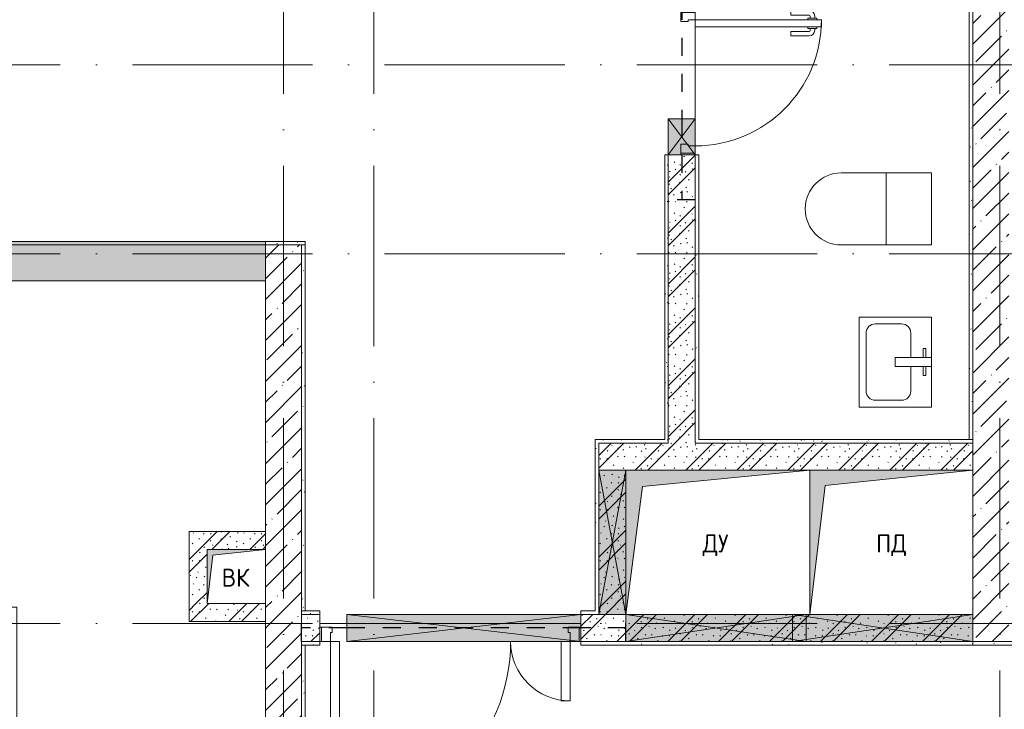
# Model space of a CAD drawing. Header units: millimetres. Extents: x 85617 to 161165, y 53267 to 102987.
# Tile 27 of 47: x 112536 to 118001, y 84254 to 88081. Entities that reach past the tile are written whole.
import ezdxf

# ---------------------------------------------------------------- set-up
doc = ezdxf.new("R2010")
doc.units = ezdxf.units.MM
doc.linetypes.add('3_ Штрих_ 1 х 1 мм', pattern=[200, 100, -100])
doc.linetypes.add('4_ Штрихпунктир_ 10 х 2 мм', pattern=[1400, 1000, -200, 0, -200])
for name, color, linetype, lineweight in [('A-____-NOTE-TEXT', 5, 'Continuous', 5), ('A-DETL-GENF-OTLN', 7, 'Continuous', 9), ('A-DOOR-____-MCUT', 7, 'Continuous', 18), ('A-DOOR-____-OTLN', 7, 'Continuous', 9), ('A-DOOR-FRAM-MCUT', 7, 'Continuous', 18), ('A-FLOR-____-OTLN', 7, 'Continuous', 9), ('A-GLAZ-____-MCUT', 7, 'Continuous', 9), ('A-GLAZ-____-OTLN', 7, 'Continuous', 9), ('A-WALL-____-MCUT', 7, 'Continuous', 9), ('A-WALL-____-PATT', 7, 'Continuous', 9), ('I-WALL-____-MCUT', 7, 'Continuous', 9), ('M-EQPM-____-OTLN', 7, 'Continuous', 9), ('P-SANR-FIXT-OTLN', 7, 'Continuous', 9), ('S-BEAM-____-OTLN', 7, 'Continuous', 9), ('S-GRID-____-OTLN', 7, 'Continuous', 9)]:
    doc.layers.add(name, color=color, linetype=linetype, lineweight=lineweight)
doc.styles.add('GOST Common', font='GOST_Common.ttf', dxfattribs={"height": 100})
pattern_1 = [(45, (0, 0), (-114.04925, 114.04925), []), (45, (114.05, 0), (-114.04925, 114.04925), [201.613, -40.323, 3.353, -36.97])]
pattern_2 = [(135, (150.28, 188.64), (-282.8427, 3e-14), [5, -395]), (135, (174.9, 237.36), (-282.8427, 3e-14), [5, -395]), (135, (211.96, 236.53), (-282.8427, 3e-14), [5, -395]), (135, (114.96, 223.96), (-282.8427, 3e-14), [5, -395]), (135, (77.54, 223.96), (-282.8427, 3e-14), [5, -395]), (135, (57.44, 184.52), (-282.8427, 3e-14), [5, -395]), (135, (66.21, 142.9), (-282.8427, 3e-14), [5, -395]), (135, (107.33, 161), (-282.8427, 3e-14), [5, -395]), (135, (99.08, 130.94), (-282.8427, 3e-14), [5, -395]), (135, (22.6, 136.46), (-282.8427, 3e-14), [5, -395]), (135, (21.16, 168.08), (-282.8427, 3e-14), [5, -395]), (135, (46.13, 96.12), (-282.8427, 3e-14), [5, -395]), (135, (3.54, 74.6), (-282.8427, 3e-14), [5, -395]), (135, (40.3, 47.56), (-282.8427, 3e-14), [5, -395]), (135, (39.77, 18.47), (-282.8427, 3e-14), [5, -395]), (135, (76.94, 37.28), (-282.8427, 3e-14), [5, -395]), (135, (114.18, 62.4), (-282.8427, 3e-14), [5, -395]), (135, (139.87, 90.2), (-282.8427, 3e-14), [5, -395]), (135, (141.44, 15.82), (-282.8427, 3e-14), [5, -395]), (135, (188.69, 26.73), (-282.8427, 3e-14), [5, -395]), (135, (176.14, 51.36), (-282.8427, 3e-14), [5, -395]), (135, (177.03, 0), (-282.8427, 3e-14), [5, -395]), (135, (276.61, 8.22), (-282.8427, 3e-14), [5, -395]), (135, (271.19, 31.72), (-282.8427, 3e-14), [5, -395]), (135, (268.29, 119.65), (-282.8427, 3e-14), [5, -395]), (135, (237.92, 101.95), (-282.8427, 3e-14), [5, -395]), (135, (237.92, 158.27), (-282.8427, 3e-14), [5, -395]), (135, (260.4, 204.35), (-282.8427, 3e-14), [5, -395]), (135, (275.54, 235.4), (-282.8427, 3e-14), [5, -395]), (135, (117.62, 268.96), (-282.8427, 3e-14), [5, -395]), (135, (203.62, 273.83), (-282.8427, 3e-14), [5, -395]), (135, (47.24, 279.3), (-282.8427, 3e-14), [5, -395]), (135, (23.2, 266.16), (-282.8427, 3e-14), [5, -395]), (135, (42.78, 232.52), (-282.8427, 3e-14), [5, -395]), (135, (177.76, 90.57), (-282.8427, 3e-14), [5, -395]), (135, (181.12, 121.8), (-282.8427, 3e-14), [5, -395]), (135, (206.73, 172.06), (-282.8427, 3e-14), [5, -395]), (135, (143.14, 136.62), (-282.8427, 3e-14), [5, -395]), (135, (211.51, 131.86), (-282.8427, 3e-14), [5, -395]), (135, (81.47, 95.1), (-282.8427, 3e-14), [5, -395]), (135, (235.13, 60.46), (-282.8427, 3e-14), [5, -395]), (135, (242.24, 4.89), (-282.8427, 3e-14), [5, -395]), (45, (0, 106.07), (-282.8427, 0), []), (45, (106.07, 0), (-282.8427, 0), []), (45, (176.78, 0), (-282.8427, 0), []), (45, (0, 176.78), (-282.8427, 0), [])]
pattern_3 = [(0, (0, 0), (203.2, 50.8), [3.353, -149.047, 3.353, -149.047, -812.8]), (0, (0, 0), (203.2, 50.8), [-304.8, 3.353, -301.447, 3.353, -149.047, -355.6]), (0, (0, 0), (203.2, 50.8), [-762, 3.353, -98.247, 3.353, -250.647]), (120, (76.2, 25.4), (-145.59409, 150.576362), [3.353, -149.047, 3.353, -149.047, -812.8]), (120, (76.2, 25.4), (-145.59409, 150.576362), [-304.8, 3.353, -301.447, 3.353, -149.047, -355.6]), (120, (76.2, 25.4), (-145.59409, 150.576362), [-762, 3.353, -98.247, 3.353, -250.647]), (240, (101.6, 127), (-57.60591, -201.376362), [3.353, -149.047, 3.353, -149.047, -812.8]), (240, (101.6, 127), (-57.60591, -201.376362), [-304.8, 3.353, -301.447, 3.353, -149.047, -355.6]), (240, (101.6, 127), (-57.60591, -201.376362), [-762, 3.353, -98.247, 3.353, -250.647])]

# ---------------------------------------------------------------- blocks, each defined once
blk = doc.blocks.new('АР_Канал вертикальный прямоугольный - ПД-6137308-ВКК_25_К3_З_ЭОМ_воронка парапетная_')
at = {"layer": 'A-DETL-GENF-OTLN', "lineweight": 5, "true_color": 0xf4f4f4}
blk.add_hatch(color=7, dxfattribs=at).paths.add_polyline_path([(-452.5, -400), (-367.25, 314.75), (452.5, 400), (-452.5, 400)])
at = {"layer": 'A-DETL-GENF-OTLN', "color": 254, "lineweight": 13, "true_color": 0xcccccc}
for p, q in [((452.5, 400), (-452.5, 400)), ((-452.5, 400), (-452.5, -400)), ((452.5, 400), (-452.5, 400)), ((-452.5, 400), (-452.5, -400)), ((-367.25, 314.75), (452.5, 400)), ((-367.25, 314.75), (452.5, 400)), ((452.5, -400), (452.5, 400)), ((-452.5, -400), (-367.25, 314.75)), ((-452.5, -400), (-367.25, 314.75)), ((-452.5, -400), (452.5, -400))]:
    blk.add_line(p, q, dxfattribs=at)
at = {"layer": 'M-EQPM-____-OTLN', "color": 254, "lineweight": 5, "true_color": 0xcccccc}
for p, q in [((-452.5, -400), (-452.5, 400)), ((-452.5, 400), (452.5, 400)), ((452.5, 400), (452.5, -400)), ((452.5, -400), (-452.5, -400))]:
    blk.add_line(p, q, dxfattribs=at)
blk = doc.blocks.new('АР_Канал вертикальный прямоугольный - ДУ-6138321-ВКК_25_К3_З_ЭОМ_воронка парапетная_')
at = {"layer": 'A-DETL-GENF-OTLN', "lineweight": 5, "true_color": 0xf4f4f4}
blk.add_hatch(color=7, dxfattribs=at).paths.add_polyline_path([(-510, -400), (-419, 309), (510, 400), (-510, 400), (-510, -336)])
at = {"layer": 'A-DETL-GENF-OTLN', "color": 254, "lineweight": 13, "true_color": 0xcccccc}
for p, q in [((510, 400), (-510, 400)), ((-510, 400), (-510, -400)), ((510, 400), (-510, 400)), ((-510, 400), (-510, -400)), ((-419, 309), (510, 400)), ((-419, 309), (510, 400)), ((510, -400), (510, 400)), ((-510, -400), (-419, 309)), ((-510, -400), (-419, 309)), ((-510, -400), (510, -400))]:
    blk.add_line(p, q, dxfattribs=at)
at = {"layer": 'M-EQPM-____-OTLN', "color": 254, "lineweight": 5, "true_color": 0xcccccc}
for p, q in [((-510, -400), (-510, 400)), ((-510, 400), (510, 400)), ((510, 400), (510, -400)), ((510, -400), (-510, -400))]:
    blk.add_line(p, q, dxfattribs=at)
blk = doc.blocks.new('АР_НОВДверь двупольная - 1450х2100h_1000_300__Тамбур шлюз_EI30-5001690-ВКК_25_К3_З_ЭОМ_воронка парапетная_')
at = {"layer": 'A-DOOR-____-MCUT', "color": 254, "lineweight": 13, "true_color": 0xcccccc}
for p, q in [((665, 1075), (615, 1075)), ((615, 1075), (615, 75)), ((665, 75), (665, 1075)), ((-665, 75), (-665, 405)), ((-665, 405), (-615, 405)), ((-615, 405), (-615, 75)), ((-615, 75), (-665, 75)), ((615, 75), (665, 75))]:
    blk.add_line(p, q, dxfattribs=at)
at = {"layer": 'A-DOOR-____-OTLN', "color": 254, "lineweight": 5, "true_color": 0xcccccc}
for p, q in [((607, 1050), (607, 1000)), ((615, 1050), (607, 1050)), ((665, 1050), (673, 1050)), ((673, 1050), (673, 1000)), ((565, 905), (565, 1007.5)), ((590, 905), (590, 1007.5)), ((607, 1037.5), (595, 1037.5)), ((607, 1012.5), (595, 1012.5)), ((607, 1000), (615, 1000)), ((673, 1000), (665, 1000)), ((673, 1037.5), (685, 1037.5)), ((673, 1012.5), (685, 1012.5)), ((690, 905), (690, 1007.5)), ((715, 905), (715, 1007.5)), ((590, 905), (565, 905)), ((690, 905), (715, 905))]:
    blk.add_line(p, q, dxfattribs=at)
for centre, radius, start, end in [((665, 75), 1000, 90, 180), ((595, 1007.5), 30, 90, 180), ((595, 1007.5), 4.99, 90, 180), ((685, 1007.5), 30, 0, 90), ((685, 1007.5), 4.99, 0, 90), ((-665, 75), 330, 0, 90)]:
    blk.add_arc(centre, radius, start, end, dxfattribs=at)
at = {"layer": 'A-DOOR-FRAM-MCUT', "color": 254, "lineweight": 13, "true_color": 0xcccccc}
for p, q in [((-715, 75), (-725, 75)), ((-715, 75), (-665, 75)), ((-715, -5), (-715, 75)), ((-665, 75), (-665, 25)), ((715, 75), (665, 75)), ((665, 75), (665, 25)), ((715, -5), (715, 75)), ((715, 75), (725, 75)), ((-665, 25), (-655, 25)), ((-655, 25), (-655, -5)), ((665, 25), (655, 25)), ((655, 25), (655, -5)), ((-715, -5), (-725, -5)), ((-655, -5), (-715, -5)), ((655, -5), (715, -5)), ((715, -5), (725, -5))]:
    blk.add_line(p, q, dxfattribs=at)
blk = doc.blocks.new('АР_Дверь однопольная - 900х2100h_800__Глухая_Межкомнатные апарт_тип_эт-V2-ВКК_25_К3_З_ЭОМ_воронка парапетная_')
at = {"layer": 'A-DOOR-____-MCUT', "color": 254, "lineweight": 13, "true_color": 0xcccccc}
for p, q in [((400, 850), (360, 850)), ((360, 850), (360, 50)), ((400, 50), (400, 850)), ((360, 50), (400, 50))]:
    blk.add_line(p, q, dxfattribs=at)
at = {"layer": 'A-DOOR-____-OTLN', "color": 254, "lineweight": 5, "true_color": 0xcccccc}
blk.add_arc((400, 50), 800, 90, 180, dxfattribs=at)
at = {"layer": 'A-DOOR-FRAM-MCUT', "color": 254, "lineweight": 13, "true_color": 0xcccccc}
for p, q in [((-440, 50), (-450, 50)), ((-400, 50), (-440, 50)), ((-440, 50), (-440, -30)), ((-400, 10), (-400, 50)), ((-390, 10), (-400, 10)), ((-390, -30), (-390, 10)), ((400, 10), (390, 10)), ((390, 10), (390, -30)), ((440, 50), (400, 50)), ((400, 50), (400, 10)), ((440, -30), (440, 50)), ((440, 50), (450, 50)), ((-440, -30), (-450, -30)), ((-440, -30), (-390, -30)), ((390, -30), (440, -30)), ((440, -30), (450, -30))]:
    blk.add_line(p, q, dxfattribs=at)
blk = doc.blocks.new('A-PLU-toilet-2-2D - L600xW600xH900-V11-ВКК_25_К3_З_ЭОМ_воронка парапетная_')
at = {"layer": 'P-SANR-FIXT-OTLN', "color": 254, "lineweight": 5, "true_color": 0xcccccc}
for p, q in [((-250, 400), (250, 400)), ((-250, 0), (-250, 400)), ((-250, 400), (250, 400)), ((-250, 0), (-250, 400)), ((0, 0), (0, 400)), ((250, 0), (-250, 0)), ((250, 0), (-250, 0))]:
    blk.add_line(p, q, dxfattribs=at)
blk.add_arc((250, 200), 200, 270, 90, dxfattribs=at)
blk.add_arc((250, 200), 200, 270, 90, dxfattribs=at)
blk = doc.blocks.new('A-PLU-Sink-2D - 400 x 500mm-V21-ВКК_25_К3_З_ЭОМ_воронка парапетная_')
at = {"layer": 'P-SANR-FIXT-OTLN', "color": 254, "lineweight": 5, "true_color": 0xcccccc}
for p, q in [((-234.3, 197.7), (265.7, 197.7)), ((-234.3, -202.3), (-234.3, 197.7)), ((265.7, 197.7), (-234.3, 197.7)), ((-234.3, 197.7), (-234.3, -202.3)), ((265.7, 197.7), (265.7, -202.3)), ((265.7, -202.3), (265.7, 197.7)), ((-145.4, 159.6), (176.8, 159.6)), ((-196.2, -37.2), (-196.2, 108.8)), ((227.6, 108.8), (227.6, -37.2)), ((-9.3, -2.3), (-9.3, -202.3)), ((40.7, -2.3), (-9.3, -2.3)), ((40.7, -202.3), (40.7, -2.3)), ((-9.3, -88), (-145.4, -88)), ((176.8, -88), (40.7, -88)), ((-59.3, -172.3), (-59.3, -157.3)), ((-59.3, -157.3), (-9.3, -157.3)), ((90.7, -157.3), (40.7, -157.3)), ((90.7, -172.3), (90.7, -157.3)), ((265.7, -202.3), (-234.3, -202.3)), ((-234.3, -202.3), (265.7, -202.3)), ((-9.3, -172.3), (-59.3, -172.3)), ((40.7, -172.3), (90.7, -172.3))]:
    blk.add_line(p, q, dxfattribs=at)
for centre, start, end in [((-145.4, 108.8), 90, 180), ((176.8, 108.8), 360, 90), ((-145.4, -37.2), 180, 270), ((176.8, -37.2), 270, 0)]:
    blk.add_arc(centre, 50.8, start, end, dxfattribs=at)
blk = doc.blocks.new('АР_Отверстие прямоугольное - ОВВ-4522637-ВКК_25_К3_З_ЭОМ_воронка парапетная_')
at = {"layer": 'A-DETL-GENF-OTLN', "lineweight": 5, "true_color": 0xf9f9f9}
blk.add_hatch(color=7, dxfattribs=at).paths.add_polyline_path([(525, -75), (525, 75), (-275, 75), (-275, -75), (461, -75)])
at = {"layer": 'A-DETL-GENF-OTLN', "color": 254, "lineweight": 5, "true_color": 0xcccccc}
for p, q in [((525, 75), (-275, -75)), ((-275, 75), (525, -75))]:
    blk.add_line(p, q, dxfattribs=at)
at = {"layer": 'A-DETL-GENF-OTLN', "color": 254, "lineweight": 13, "true_color": 0xcccccc}
for p, q in [((-275, 75), (-275, -75)), ((525, -75), (525, 75)), ((-275, -75), (525, -75))]:
    blk.add_line(p, q, dxfattribs=at)
at = {"layer": 'A-GLAZ-____-MCUT', "color": 254, "lineweight": 5, "true_color": 0xcccccc}
for p, q in [((-275, 75), (-275, -75)), ((525, 75), (525, -75))]:
    blk.add_line(p, q, dxfattribs=at)
blk = doc.blocks.new('АР_Дверь однопольная - 800х2100h_700__Глухая_Су_EI30-4886543-ВКК_25_К3_З_ЭОМ_воронка парапетная_')
at = {"layer": 'A-DOOR-____-MCUT', "color": 254, "lineweight": 13, "true_color": 0xcccccc}
for p, q in [((-350, 775), (-350, 75)), ((-310, 775), (-350, 775)), ((-310, 75), (-310, 775)), ((-350, 75), (-310, 75))]:
    blk.add_line(p, q, dxfattribs=at)
at = {"layer": 'A-DOOR-____-OTLN', "color": 254, "lineweight": 5, "true_color": 0xcccccc}
for p, q in [((-358, 737.5), (-370, 737.5)), ((-358, 712.5), (-370, 712.5)), ((-358, 750), (-358, 700)), ((-350, 750), (-358, 750)), ((-310, 750), (-302, 750)), ((-302, 750), (-302, 700)), ((-302, 737.5), (-290, 737.5)), ((-302, 712.5), (-290, 712.5)), ((-400, 605), (-400, 707.5)), ((-375, 605), (-375, 707.5)), ((-358, 700), (-350, 700)), ((-302, 700), (-310, 700)), ((-285, 605), (-285, 707.5)), ((-260, 605), (-260, 707.5)), ((-375, 605), (-400, 605)), ((-285, 605), (-260, 605))]:
    blk.add_line(p, q, dxfattribs=at)
for centre, radius, start, end in [((-350, 75), 700, 360, 90), ((-370, 707.5), 30, 90, 180), ((-370, 707.5), 4.99, 90, 180), ((-290, 707.5), 30, 360, 90), ((-290, 707.5), 4.99, 360, 90)]:
    blk.add_arc(centre, radius, start, end, dxfattribs=at)
at = {"layer": 'A-DOOR-FRAM-MCUT', "color": 254, "lineweight": 13, "true_color": 0xcccccc}
for p, q in [((-390, 75), (-400, 75)), ((-350, 75), (-390, 75)), ((-390, 75), (-390, -5)), ((-350, 35), (-350, 75)), ((390, 75), (350, 75)), ((350, 75), (350, 35)), ((390, -5), (390, 75)), ((390, 75), (400, 75)), ((-340, 35), (-350, 35)), ((-340, -5), (-340, 35)), ((350, 35), (340, 35)), ((340, 35), (340, -5)), ((-390, -5), (-400, -5)), ((-390, -5), (-340, -5)), ((340, -5), (390, -5)), ((390, -5), (400, -5))]:
    blk.add_line(p, q, dxfattribs=at)
blk = doc.blocks.new('АР_Отверстие прямоугольное - ОВВ-4520434-ВКК_25_К3_З_ЭОМ_воронка парапетная_')
at = {"layer": 'A-DETL-GENF-OTLN', "lineweight": 5, "true_color": 0xf9f9f9}
blk.add_hatch(color=7, dxfattribs=at).paths.add_polyline_path([(625, -75), (625, 75), (-375, 75), (-375, -75), (318.5, -75)])
at = {"layer": 'A-DETL-GENF-OTLN', "color": 254, "lineweight": 5, "true_color": 0xcccccc}
for p, q in [((625, 75), (-375, -75)), ((-375, 75), (625, -75))]:
    blk.add_line(p, q, dxfattribs=at)
at = {"layer": 'A-DETL-GENF-OTLN', "color": 254, "lineweight": 13, "true_color": 0xcccccc}
for p, q in [((-375, 75), (-375, -75)), ((625, -75), (625, 75)), ((-375, -75), (625, -75))]:
    blk.add_line(p, q, dxfattribs=at)
at = {"layer": 'A-GLAZ-____-MCUT', "color": 254, "lineweight": 5, "true_color": 0xcccccc}
for p, q in [((-375, 75), (-375, -75)), ((625, 75), (625, -75))]:
    blk.add_line(p, q, dxfattribs=at)
blk = doc.blocks.new('АР_Отверстие прямоугольное - ОВВ-5569873-ВКК_25_К3_З_ЭОМ_воронка парапетная_')
at = {"layer": 'A-DETL-GENF-OTLN', "lineweight": 5, "true_color": 0xf9f9f9}
blk.add_hatch(color=7, dxfattribs=at).paths.add_polyline_path([(625, -75), (625, 75), (-375, 75), (-375, -75), (-194.75, -75)])
at = {"layer": 'A-DETL-GENF-OTLN', "color": 254, "lineweight": 5, "true_color": 0xcccccc}
for p, q in [((-375, 75), (-300, 63.75)), ((625, 75), (-300, -63.75)), ((-300, 63.75), (625, -75)), ((-300, -63.75), (-375, -75))]:
    blk.add_line(p, q, dxfattribs=at)
at = {"layer": 'A-DETL-GENF-OTLN', "color": 254, "lineweight": 13, "true_color": 0xcccccc}
for p, q in [((-375, 75), (-375, -75)), ((625, -75), (625, 75)), ((-375, -75), (-300, -75)), ((-300, -75), (625, -75))]:
    blk.add_line(p, q, dxfattribs=at)
at = {"layer": 'A-GLAZ-____-MCUT', "color": 254, "lineweight": 5, "true_color": 0xcccccc}
for p, q in [((-375, 75), (-375, -75)), ((625, 75), (625, -75))]:
    blk.add_line(p, q, dxfattribs=at)
blk = doc.blocks.new('АР_Канал вертикальный прямоугольный - ВК-6742680-ВКК_25_К3_З_ЭОМ_воронка парапетная_')
at = {"layer": 'A-DETL-GENF-OTLN', "lineweight": 5, "true_color": 0xf4f4f4}
blk.add_hatch(color=7, dxfattribs=at).paths.add_polyline_path([(-162.5, -150), (-131.3, 118.8), (162.5, 150), (-162.5, 150)])
at = {"layer": 'A-DETL-GENF-OTLN', "color": 254, "lineweight": 13, "true_color": 0xcccccc}
for p, q in [((162.5, 150), (-162.5, 150)), ((-162.5, 150), (-162.5, -150)), ((162.5, 150), (-162.5, 150)), ((-162.5, 150), (-162.5, -150)), ((-162.5, -150), (-131.3, 118.8)), ((-162.5, -150), (-131.3, 118.8)), ((-131.3, 118.8), (162.5, 150)), ((-131.3, 118.8), (162.5, 150)), ((162.5, -150), (162.5, 150)), ((-162.5, -150), (162.5, -150))]:
    blk.add_line(p, q, dxfattribs=at)
at = {"layer": 'M-EQPM-____-OTLN', "color": 254, "lineweight": 5, "true_color": 0xcccccc}
for p, q in [((-162.5, -150), (-162.5, 150)), ((-162.5, 150), (162.5, 150)), ((162.5, 150), (162.5, -150)), ((162.5, -150), (-162.5, -150))]:
    blk.add_line(p, q, dxfattribs=at)
blk = doc.blocks.new('АР_Перемычка - 150_Уx2_50x5__250-250-4886544-ВКК_25_К3_З_ЭОМ_воронка парапетная_')
at = {"layer": 'A-DETL-GENF-OTLN', "color": 254, "linetype": '3_ Штрих_ 1 х 1 мм', "lineweight": 25, "true_color": 0xdcdcdc}
for p, q in [((-650, 75), (-650, -75)), ((650, 75), (650, -75)), ((-650, 0), (200, 0)), ((200, 0), (400, 0)), ((400, 0), (650, 0))]:
    blk.add_line(p, q, dxfattribs=at)
blk = doc.blocks.new('АР_Перемычка - 150_Уx2_50x5__250-Оп_100_50x5_-4852373-ВКК_25_К3_З_ЭОМ_воронка парапетная_')
at = {"layer": 'A-DETL-GENF-OTLN', "color": 254, "linetype": '3_ Штрих_ 1 х 1 мм', "lineweight": 25, "true_color": 0xdcdcdc}
for p, q in [((-975, 75), (-975, -75)), ((825, 75), (825, -75)), ((-975, 0), (-725, 0)), ((-725, 0), (575, 0)), ((575, 0), (825, 0))]:
    blk.add_line(p, q, dxfattribs=at)
blk = doc.blocks.new('АР_Отверстие прямоугольное - ВК-5907155-ВКК_25_К3_З_ЭОМ_воронка парапетная_')
at = {"layer": 'A-DETL-GENF-OTLN', "lineweight": 5, "true_color": 0xf9f9f9}
blk.add_hatch(color=7, dxfattribs=at).paths.add_polyline_path([(225, 75), (25, 75), (25, -75), (225, -75)])
at = {"layer": 'A-DETL-GENF-OTLN', "color": 254, "lineweight": 5, "true_color": 0xcccccc}
for p, q in [((225, 75), (25, -75)), ((25, 75), (225, -75))]:
    blk.add_line(p, q, dxfattribs=at)
at = {"layer": 'A-DETL-GENF-OTLN', "color": 254, "lineweight": 13, "true_color": 0xcccccc}
for p, q in [((225, 75), (25, 75)), ((25, 75), (25, -75)), ((225, -75), (225, 75)), ((25, -75), (225, -75))]:
    blk.add_line(p, q, dxfattribs=at)
at = {"layer": 'A-GLAZ-____-MCUT', "color": 254, "lineweight": 5, "true_color": 0xcccccc}
for p, q in [((25, 75), (25, -75)), ((225, 75), (225, -75))]:
    blk.add_line(p, q, dxfattribs=at)
blk = doc.blocks.new('АР_Отверстие прямоугольное - ОВВ-6000615-ВКК_25_К3_З_ЭОМ_воронка парапетная_')
at = {"layer": 'A-DETL-GENF-OTLN', "lineweight": 5, "true_color": 0xf9f9f9}
blk.add_hatch(color=7, dxfattribs=at).paths.add_polyline_path([(-525, 75), (-525, -75), (775, -75), (775, 75), (-60.8, 75)])
at = {"layer": 'A-DETL-GENF-OTLN', "color": 254, "lineweight": 5, "true_color": 0xcccccc}
for p, q in [((775, 75), (-525, -75)), ((-525, 75), (775, -75))]:
    blk.add_line(p, q, dxfattribs=at)
at = {"layer": 'A-DETL-GENF-OTLN', "color": 254, "lineweight": 13, "true_color": 0xcccccc}
for p, q in [((775, 75), (-525, 75)), ((-525, 75), (-525, -75)), ((775, -75), (775, 75)), ((-525, -75), (775, -75))]:
    blk.add_line(p, q, dxfattribs=at)
at = {"layer": 'A-GLAZ-____-MCUT', "color": 254, "lineweight": 5, "true_color": 0xcccccc}
for p, q in [((-525, 75), (-525, -75)), ((775, 75), (775, -75))]:
    blk.add_line(p, q, dxfattribs=at)
blk = doc.blocks.new('240311_Наметкина 10_РД_АР_К3_R21_rvt-1-ВКК_25_К3_З_ЭОМ_воронка парапетная_')
at = {"layer": 'A-WALL-____-PATT', "lineweight": 5, "true_color": 0xcccccc}
h = blk.add_hatch(dxfattribs=at)
h.set_pattern_fill('FP_4', color=254, style=0, pattern_type=2)
h.set_pattern_definition(pattern_2)
h.paths.add_polyline_path([(112605, 87900), (112755, 87900), (112755, 89500), (112605, 89500), (112605, 88357.8)])
h.paths.add_polyline_path([(112605, 90300), (112755, 90300), (112755, 91000), (112605, 91000)])
h = blk.add_hatch(dxfattribs=at)
h.set_pattern_fill('FP_1', color=254, style=0, pattern_type=2)
h.set_pattern_definition(pattern_1)
h.paths.add_polyline_path([(114495, 86800), (114495, 91000), (114295, 91000), (114295, 86800)])
h = blk.add_hatch(dxfattribs=at)
h.set_pattern_fill('FP_4', color=254, style=0, pattern_type=2)
h.set_pattern_definition(pattern_2)
h.paths.add_polyline_path([(110370, 88800), (110370, 89000), (104210, 89000), (104210, 88800), (110248, 88800)])
h = blk.add_hatch(dxfattribs=at)
h.set_pattern_fill('FP_1', color=254, style=0, pattern_type=2)
h.set_pattern_definition(pattern_1)
h.paths.add_polyline_path([(110570, 82650), (110570, 89000), (110370, 89000), (110370, 82650)])
h = blk.add_hatch(dxfattribs=at)
h.set_pattern_fill('FP_4', color=254, style=0, pattern_type=2)
h.set_pattern_definition(pattern_2)
h.paths.add_polyline_path([(112220, 86950), (112370, 86950), (112370, 87900), (112220, 87900), (112220, 87014)])
h = blk.add_hatch(dxfattribs=at)
h.set_pattern_fill('FP_4', color=254, style=0, pattern_type=2)
h.set_pattern_definition(pattern_2)
h.paths.add_polyline_path([(114295, 87750), (114295, 87900), (112370, 87900), (112370, 87750), (113475.3, 87750)])
h = blk.add_hatch(dxfattribs=at)
h.set_pattern_fill('FP_4', color=254, style=0, pattern_type=2)
h.set_pattern_definition(pattern_2)
h.paths.add_polyline_path([(109945, 87010), (110045, 87010), (110045, 87410), (109945, 87410), (109945, 87278.8)])
h = blk.add_hatch(dxfattribs=at)
h.set_pattern_fill('FP_4', color=254, style=0, pattern_type=2)
h.set_pattern_definition(pattern_2)
h.paths.add_polyline_path([(110045, 87310), (110370, 87310), (110370, 87410), (110045, 87410)])
h = blk.add_hatch(dxfattribs=at)
h.set_pattern_fill('FP_4', color=254, style=0, pattern_type=2)
h.set_pattern_definition(pattern_2)
h.paths.add_polyline_path([(110045, 86910), (110370, 86910), (110370, 87010), (109945, 87010), (109945, 86910)])
h = blk.add_hatch(dxfattribs=at)
h.set_pattern_fill('FP_4', color=254, style=0, pattern_type=2)
h.set_pattern_definition(pattern_2)
h.paths.add_polyline_path([(114295, 86800), (114295, 86950), (112120, 86950), (112120, 86800), (113370, 86800)])
h.paths.add_polyline_path([(110670, 86800), (110670, 86950), (110570, 86950), (110570, 86800)])
at = {"layer": 'A-FLOR-____-OTLN', "color": 254, "lineweight": 5, "true_color": 0xcccccc}
for p, q in [((112755, 89700), (112755, 90210)), ((112755, 90210), (112755, 89700)), ((112755, 89550), (112755, 89700)), ((112755, 89700), (112755, 89550)), ((112755, 89500), (112755, 89510)), ((112755, 89510), (112755, 89500)), ((112120, 86900), (112120, 86950)), ((110820, 86900), (110670, 86900)), ((110670, 86900), (110820, 86900)), ((112120, 86900), (110820, 86900)), ((110820, 86900), (112120, 86900)), ((112120, 86800), (112120, 86900))]:
    blk.add_line(p, q, dxfattribs=at)
at = {"layer": 'A-WALL-____-MCUT', "color": 254, "lineweight": 5, "true_color": 0xcccccc}
for p, q in [((114295, 90700), (114295, 87750)), ((110370, 89000), (110370, 87410)), ((110570, 89000), (110370, 89000)), ((110570, 85150), (110570, 89000)), ((110370, 87310), (110370, 87410)), ((110370, 86910), (110370, 87010)), ((114295, 86950), (114295, 86800)), ((110370, 86910), (110370, 83275)), ((114295, 86800), (114495, 86800))]:
    blk.add_line(p, q, dxfattribs=at)
at = {"layer": 'I-WALL-____-MCUT', "color": 254, "lineweight": 5, "true_color": 0xcccccc}
for p, q in [((112605, 89500), (112605, 87900)), ((112755, 89500), (112605, 89500)), ((112755, 87900), (112755, 89500)), ((110370, 89000), (104210, 89000)), ((110370, 88800), (110370, 89000)), ((106871, 88800), (110370, 88800)), ((112220, 87900), (112220, 87750)), ((112370, 87900), (112220, 87900)), ((112605, 87900), (112370, 87900)), ((114295, 87900), (112755, 87900)), ((114295, 87750), (114295, 87900)), ((112220, 87750), (112220, 86950)), ((110045, 87410), (109945, 87410)), ((109945, 87410), (109945, 87010)), ((110370, 87410), (110045, 87410)), ((109945, 87010), (109945, 86910)), ((110670, 86950), (110570, 86950)), ((110570, 86950), (110570, 86800)), ((110670, 86800), (110670, 86950)), ((112220, 86950), (112120, 86950)), ((112120, 86950), (112120, 86800)), ((114295, 86800), (114295, 86950)), ((109945, 86910), (110370, 86910)), ((110570, 86800), (110670, 86800)), ((112120, 86800), (112370, 86800)), ((112370, 86800), (113295, 86800)), ((113295, 86800), (113370, 86800)), ((113370, 86800), (114295, 86800))]:
    blk.add_line(p, q, dxfattribs=at)
at = {"layer": 'S-GRID-____-OTLN', "color": 254, "linetype": '4_ Штрихпунктир_ 10 х 2 мм', "lineweight": 5, "true_color": 0xdadada}
for p, q in [((110470, 56236.1), (110470, 104355.7)), ((110970, 56236.1), (110970, 104355.7)), ((114445, 56236.1), (114445, 104355.7)), ((156833.7, 90000), (82885.6, 90000)), ((156833.7, 88950), (82885.6, 88950)), ((156833.7, 86900), (82885.6, 86900))]:
    blk.add_line(p, q, dxfattribs=at)
at = {"layer": 'A-DOOR-____-OTLN', "color": 254, "lineweight": 5, "true_color": 0xcccccc}
for name, p, rotation in [('АР_Дверь однопольная - 800х2100h_700__Глухая_Су_EI30-4886543-ВКК_25_К3_З_ЭОМ_воронка парапетная_', (112680, 89900), 270.0000000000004), ('АР_НОВДверь двупольная - 1450х2100h_1000_300__Тамбур шлюз_EI30-5001690-ВКК_25_К3_З_ЭОМ_воронка парапетная_', (111395, 86875), 180)]:
    blk.add_blockref(name, p, dxfattribs=dict(at, rotation=rotation))
blk.add_blockref('АР_Дверь однопольная - 900х2100h_800__Глухая_Межкомнатные апарт_тип_эт-V2-ВКК_25_К3_З_ЭОМ_воронка парапетная_', (108590, 86140), dxfattribs=at)
at = {"layer": 'A-GLAZ-____-OTLN', "color": 254, "lineweight": 5, "true_color": 0xcccccc}
for name, p, rotation in [('АР_Отверстие прямоугольное - ВК-5907155-ВКК_25_К3_З_ЭОМ_воронка парапетная_', (112680, 89725), 270.0000000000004), ('АР_Отверстие прямоугольное - ОВВ-4522637-ВКК_25_К3_З_ЭОМ_воронка парапетная_', (112295, 87475), 270.0000000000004), ('АР_Отверстие прямоугольное - ОВВ-6000615-ВКК_25_К3_З_ЭОМ_воронка парапетная_', (111595, 86875), 180)]:
    blk.add_blockref(name, p, dxfattribs=dict(at, rotation=rotation))
for name, p in [('АР_Отверстие прямоугольное - ОВВ-4520434-ВКК_25_К3_З_ЭОМ_воронка парапетная_', (112745, 86875)), ('АР_Отверстие прямоугольное - ОВВ-5569873-ВКК_25_К3_З_ЭОМ_воронка парапетная_', (113670, 86875))]:
    blk.add_blockref(name, p, dxfattribs=at)
at = {"layer": 'M-EQPM-____-OTLN', "color": 254, "lineweight": 5, "true_color": 0xcccccc}
for name, p in [('АР_Канал вертикальный прямоугольный - ДУ-6138321-ВКК_25_К3_З_ЭОМ_воронка парапетная_', (112880, 87350)), ('АР_Канал вертикальный прямоугольный - ПД-6137308-ВКК_25_К3_З_ЭОМ_воронка парапетная_', (113842.5, 87350)), ('АР_Канал вертикальный прямоугольный - ВК-6742680-ВКК_25_К3_З_ЭОМ_воронка парапетная_', (110207.5, 87160))]:
    blk.add_blockref(name, p, dxfattribs=at)
at = {"layer": 'P-SANR-FIXT-OTLN', "color": 254, "lineweight": 5, "true_color": 0xcccccc}
for name, p, rotation in [('A-PLU-toilet-2-2D - L600xW600xH900-V11-ВКК_25_К3_З_ЭОМ_воронка парапетная_', (113815, 89400), 180), ('A-PLU-Sink-2D - 400 x 500mm-V21-ВКК_25_К3_З_ЭОМ_воронка парапетная_', (113862.7, 88334.3), 90.00000000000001)]:
    blk.add_blockref(name, p, dxfattribs=dict(at, rotation=rotation))
at = {"layer": 'S-BEAM-____-OTLN', "color": 254, "lineweight": 5, "true_color": 0xcccccc}
for name, p, rotation in [('АР_Перемычка - 150_Уx2_50x5__250-250-4886544-ВКК_25_К3_З_ЭОМ_воронка парапетная_', (112680, 89900), 270.0000000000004), ('АР_Перемычка - 150_Уx2_50x5__250-Оп_100_50x5_-4852373-ВКК_25_К3_З_ЭОМ_воронка парапетная_', (111395, 86875), 180)]:
    blk.add_blockref(name, p, dxfattribs=dict(at, rotation=rotation))
at = {"layer": 'A-____-NOTE-TEXT', "color": 254, "lineweight": 5, "true_color": 0xcccccc, "char_height": 100, "attachment_point": 1, "style": 'GOST Common'}
for s, insert, width in [('ДУ', (112795.4, 87393.6), 208.439), ('ПД', (113757.9, 87393.6), 208.439), ('ВК', (110126.4, 87203.6), 200.422)]:
    blk.add_mtext(s, dxfattribs=dict(at, insert=insert, width=width))
blk = doc.blocks.new('Наметкина 10_РД_АР_К3_Отделка_R21_rvt-1-ВКК_25_К3_З_ЭОМ_воронка парапетная_')
at = {"layer": 'A-WALL-____-PATT', "lineweight": 5, "true_color": 0xaaaaaa}
h = blk.add_hatch(dxfattribs=at)
h.set_pattern_fill('FP_7', color=253, style=0, pattern_type=2)
h.set_pattern_definition(pattern_3)
h.paths.add_polyline_path([(112585, 87900), (112605, 87900), (112605, 89500), (112585, 89500), (112585, 87920)])
h.paths.add_polyline_path([(112585, 90300), (112605, 90300), (112605, 91000), (112585, 91000)])
h = blk.add_hatch(dxfattribs=at)
h.set_pattern_fill('FP_7', color=253, style=0, pattern_type=2)
h.set_pattern_definition(pattern_3)
h.paths.add_polyline_path([(114295, 87920), (114295, 90700), (114275, 90700), (114275, 87920)])
h = blk.add_hatch(dxfattribs=at)
h.set_pattern_fill('FP_7', color=253, style=0, pattern_type=2)
h.set_pattern_definition(pattern_3)
h.paths.add_polyline_path([(112775, 87920), (112775, 89500), (112755, 89500), (112755, 87920)])
h.paths.add_polyline_path([(112775, 90300), (112775, 90400), (112755, 90400), (112755, 90300)])
h = blk.add_hatch(dxfattribs=at)
h.set_pattern_fill('FP_7', color=253, style=0, pattern_type=2)
h.set_pattern_definition(pattern_3)
h.paths.add_polyline_path([(110370, 89000), (110370, 89020), (104210, 89020), (104210, 89000), (110248, 89000)])
h = blk.add_hatch(dxfattribs=at)
h.set_pattern_fill('FP_7', color=253, style=0, pattern_type=2)
h.set_pattern_definition(pattern_3)
h.paths.add_polyline_path([(110590, 89000), (110590, 89020), (110370, 89020), (110370, 89000)])
h = blk.add_hatch(dxfattribs=at)
h.set_pattern_fill('FP_7', color=253, style=0, pattern_type=2)
h.set_pattern_definition(pattern_3)
h.paths.add_polyline_path([(110590, 86970), (110590, 89000), (110570, 89000), (110570, 86970)])
h = blk.add_hatch(dxfattribs=at)
h.set_pattern_fill('FP_7', color=253, style=0, pattern_type=2)
h.set_pattern_definition(pattern_3)
h.paths.add_polyline_path([(112585, 87900), (112585, 87920), (112200, 87920), (112200, 87900), (112220, 87900)])
h = blk.add_hatch(dxfattribs=at)
h.set_pattern_fill('FP_7', color=253, style=0, pattern_type=2)
h.set_pattern_definition(pattern_3)
h.paths.add_polyline_path([(112220, 86970), (112220, 87900), (112200, 87900), (112200, 86970)])
h = blk.add_hatch(dxfattribs=at)
h.set_pattern_fill('FP_7', color=253, style=0, pattern_type=2)
h.set_pattern_definition(pattern_3)
h.paths.add_polyline_path([(114295, 87900), (114295, 87920), (112755, 87920), (112755, 87900), (113063.5, 87900)])
h = blk.add_hatch(dxfattribs=at)
h.set_pattern_fill('FP_7', color=253, style=0, pattern_type=2)
h.set_pattern_definition(pattern_3)
h.paths.add_polyline_path([(112120, 86950), (112220, 86950), (112220, 86970), (112120, 86970)])
h.paths.add_polyline_path([(110570, 86950), (110670, 86950), (110670, 86970), (110570, 86970)])
h = blk.add_hatch(dxfattribs=at)
h.set_pattern_fill('FP_7', color=253, style=0, pattern_type=2)
h.set_pattern_definition(pattern_3)
h.paths.add_polyline_path([(114295, 86780), (114295, 86800), (112120, 86800), (112120, 86780), (113370, 86780)])
h.paths.add_polyline_path([(110570, 86780), (110670, 86780), (110670, 86800), (110570, 86800)])
h = blk.add_hatch(dxfattribs=at)
h.set_pattern_fill('FP_7', color=253, style=0, pattern_type=2)
h.set_pattern_definition(pattern_3)
h.paths.add_polyline_path([(117195, 86780), (117195, 86800), (114295, 86800), (114295, 86780), (115879, 86780)])
h = blk.add_hatch(dxfattribs=at)
h.set_pattern_fill('FP_7', color=253, style=0, pattern_type=2)
h.set_pattern_definition(pattern_3)
h.paths.add_polyline_path([(110590, 85170), (110590, 86780), (110570, 86780), (110570, 85170)])
at = {"layer": 'A-WALL-____-MCUT', "color": 253, "lineweight": 5, "true_color": 0xaaaaaa}
for p, q in [((114275, 90700), (114275, 87920)), ((114295, 87920), (114295, 90700)), ((112585, 89500), (112585, 87920)), ((112605, 89500), (112585, 89500)), ((112605, 87900), (112605, 89500)), ((112755, 89500), (112755, 87920)), ((112775, 89500), (112755, 89500)), ((112775, 87920), (112775, 89500)), ((110370, 89020), (104210, 89020)), ((104210, 89000), (110370, 89000)), ((110370, 89000), (110370, 89020)), ((110590, 89020), (110370, 89020)), ((110370, 89020), (110370, 89000)), ((110370, 89000), (110590, 89000)), ((110590, 89000), (110570, 89000)), ((110570, 89000), (110570, 86970)), ((110590, 89000), (110590, 89020)), ((110590, 86970), (110590, 89000)), ((112585, 87920), (112200, 87920)), ((112200, 87920), (112200, 87900)), ((112200, 87900), (112200, 86970)), ((112220, 87900), (112585, 87900)), ((112220, 87750), (112220, 87900)), ((112585, 87900), (112605, 87900)), ((112755, 87920), (112755, 87900)), ((112755, 87900), (114295, 87900)), ((114275, 87920), (112775, 87920)), ((114295, 87920), (114275, 87920)), ((114275, 87920), (114295, 87920)), ((114295, 87900), (114295, 87920)), ((112220, 86970), (112220, 87750)), ((110570, 86970), (110590, 86970)), ((110670, 86970), (110570, 86970)), ((110570, 86970), (110570, 86950)), ((110570, 86950), (110670, 86950)), ((110670, 86950), (110670, 86970)), ((112200, 86970), (112120, 86970)), ((112120, 86970), (112120, 86950)), ((112120, 86950), (112220, 86950)), ((112220, 86950), (112220, 86970)), ((110670, 86800), (110570, 86800)), ((110570, 86800), (110570, 86780)), ((110670, 86780), (110670, 86800)), ((112370, 86800), (112120, 86800)), ((112120, 86800), (112120, 86780)), ((113295, 86800), (112370, 86800)), ((113370, 86800), (113295, 86800)), ((114295, 86800), (113370, 86800)), ((114295, 86780), (114295, 86800)), ((117195, 86800), (114295, 86800)), ((114295, 86800), (114295, 86780)), ((110570, 86780), (110670, 86780)), ((110590, 86780), (110570, 86780)), ((110570, 86780), (110570, 85170)), ((110590, 85170), (110590, 86780)), ((112120, 86780), (114295, 86780)), ((114295, 86780), (117195, 86780))]:
    blk.add_line(p, q, dxfattribs=at)
at = {"layer": 'S-GRID-____-OTLN', "color": 254, "linetype": '4_ Штрихпунктир_ 10 х 2 мм', "lineweight": 5, "true_color": 0xcccccc}
for p, q in [((110470, 56236.1), (110470, 104355.7)), ((110970, 56236.1), (110970, 104355.7)), ((114445, 56236.1), (114445, 104355.7)), ((156833.7, 90000), (83961.5, 90000)), ((156833.7, 88950), (83961.5, 88950)), ((156833.7, 86900), (83961.5, 86900))]:
    blk.add_line(p, q, dxfattribs=at)

msp = doc.modelspace()

# ---------------------------------------------------------------- block references
at = {"lineweight": 5}
for name in ['240311_Наметкина 10_РД_АР_К3_R21_rvt-1-ВКК_25_К3_З_ЭОМ_воронка парапетная_', 'Наметкина 10_РД_АР_К3_Отделка_R21_rvt-1-ВКК_25_К3_З_ЭОМ_воронка парапетная_']:
    msp.add_blockref(name, (3531, -2169), dxfattribs=at)

doc.saveas('drawing.dxf')
